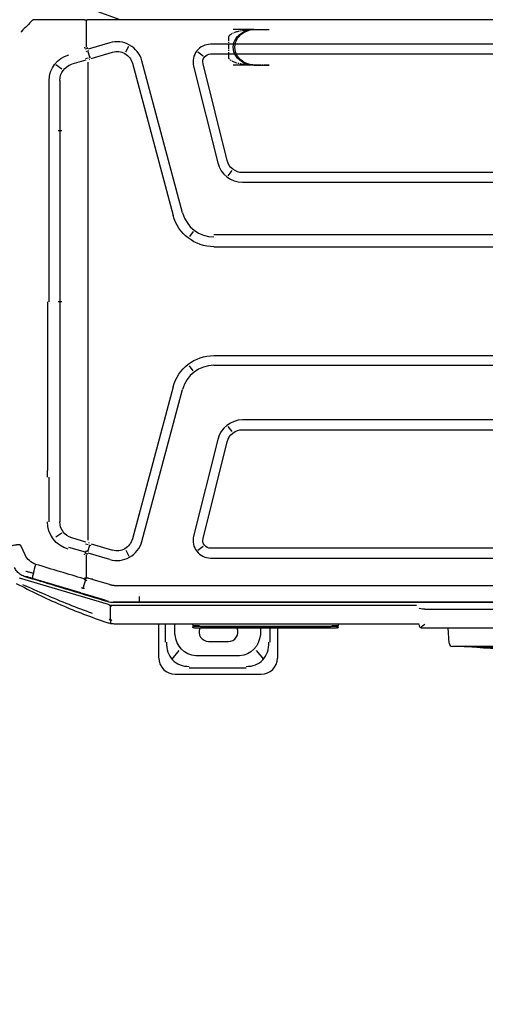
# Model space of a CAD drawing. Header units: millimetres. Extents: x -424979 to 718034, y -72486 to 344972.
# Tile 223 of 256: x 588255 to 588944, y 142422 to 143877. Entities that reach past the tile are written whole.
import ezdxf
from ezdxf.xclip import XClip

# ---------------------------------------------------------------- set-up
doc = ezdxf.new("R2010")
doc.units = ezdxf.units.MM
doc.header["$MEASUREMENT"] = 0
doc.header["$XCLIPFRAME"] = 0
doc.linetypes.add('CENTER', pattern=[0.508, 0.3175, -0.0635, 0.0635, -0.0635])
doc.layers.add('IS_KLIM_urządzenia', color=3, linetype='Continuous')
doc.layers.add('Rysunki i obrazki', color=7, linetype='Continuous')
doc.layers.add('SKAN - RZUT_7_0_Nr_pióra__1', color=7, linetype='Continuous', lineweight=13)
picture_1 = doc.add_image_def('image7.tif', size_in_pixel=(14115, 7016))

# ---------------------------------------------------------------- blocks, each defined once
blk = doc.blocks.new('Rysunek_7_7', base_point=(-247133.1, 120862.7))
at = {"layer": 'SKAN - RZUT_7_0_Nr_pióra__1', "color": 7, "lineweight": 13}
image = blk.add_image(picture_1, insert=(-306883.1, 91162.7), size_in_units=(119499.9, 59400), dxfattribs=at)
image.set_boundary_path([(-0.5, -0.5), (14114.5, 7015.5)])
blk = doc.blocks.new('G$CE471A013')
at = {"linetype": 'Continuous'}
for p, q in [((18.258, 36.025), (20.129, 36.699)), ((20.348, 36.02), (20.348, 34.339)), ((9.915, 35.441), (9.065, 35.441)), ((9.915, 35.441), (9.065, 35.441)), ((9.915, 35.441), (9.065, 35.441)), ((10.015, 35.441), (9.165, 35.441)), ((10.015, 35.441), (9.165, 35.441)), ((10.015, 35.441), (9.165, 35.441)), ((10.015, 35.441), (9.165, 35.441)), ((10.015, 35.441), (9.165, 35.441)), ((10.015, 35.441), (9.165, 35.441)), ((10.015, 35.441), (9.165, 35.441)), ((10.015, 35.441), (9.165, 35.441)), ((10.015, 35.441), (9.165, 35.441)), ((10.015, 35.441), (9.165, 35.441)), ((10.015, 35.441), (9.165, 35.441)), ((10.015, 35.441), (9.165, 35.441)), ((10.015, 35.441), (9.165, 35.441)), ((10.015, 35.441), (9.165, 35.441)), ((10.015, 35.441), (9.165, 35.441)), ((10.015, 35.441), (9.165, 35.441)), ((10.015, 35.441), (9.165, 35.441)), ((10.015, 35.441), (9.165, 35.441)), ((10.015, 35.441), (9.165, 35.441)), ((10.015, 35.441), (9.165, 35.441)), ((10.015, 35.441), (9.165, 35.441)), ((10.015, 35.441), (11.285, 35.441)), ((10.015, 35.441), (11.285, 35.441)), ((10.015, 35.441), (11.285, 35.441)), ((10.015, 35.441), (11.285, 35.441)), ((10.015, 35.441), (11.285, 35.441)), ((10.015, 35.441), (11.285, 35.441)), ((10.015, 35.441), (11.285, 35.441)), ((10.015, 35.441), (11.285, 35.441)), ((10.015, 35.441), (11.285, 35.441)), ((10.015, 35.441), (11.285, 35.441)), ((18.891, 34.614), (20.219, 34.22)), ((-55.564, 34.525), (12.681, 34.525)), ((13.463, 34.056), (13.147, 33.809)), ((17.908, 34.052), (17.713, 34.401)), ((20.03, 33.65), (18.72, 34.039)), ((20.116, 33.739), (20.246, 34.12)), ((20.343, 34.089), (20.3, 34.102)), ((12.681, 33.925), (-55.564, 33.925)), ((14.405, 24.142), (16.915, 33.508)), ((17.495, 33.353), (14.985, 23.986)), ((20.13, 33.616), (20.19, 33.593)), ((20.228, 29.549), (20.228, 33.418)), ((20.36, 33.54), (21.229, 33.292)), ((9.915, 33.241), (9.065, 33.241)), ((9.915, 33.241), (9.065, 33.241)), ((9.915, 33.241), (9.065, 33.241)), ((10.015, 33.241), (9.165, 33.241)), ((10.015, 33.241), (9.165, 33.241)), ((10.015, 33.241), (9.165, 33.241)), ((10.015, 33.241), (9.165, 33.241)), ((10.015, 33.241), (9.165, 33.241)), ((10.015, 33.241), (9.165, 33.241)), ((10.015, 33.241), (9.165, 33.241)), ((10.015, 33.241), (9.165, 33.241)), ((10.015, 33.241), (9.165, 33.241)), ((10.015, 33.241), (9.165, 33.241)), ((10.015, 33.241), (9.165, 33.241)), ((10.015, 33.241), (9.165, 33.241)), ((10.015, 33.241), (9.165, 33.241)), ((10.015, 33.241), (9.165, 33.241)), ((10.015, 33.241), (9.165, 33.241)), ((10.015, 33.241), (9.165, 33.241)), ((10.015, 33.241), (9.165, 33.241)), ((10.015, 33.241), (9.165, 33.241)), ((10.015, 33.241), (9.165, 33.241)), ((10.015, 33.241), (9.165, 33.241)), ((10.015, 33.241), (9.165, 33.241)), ((10.015, 33.241), (11.285, 33.241)), ((10.015, 33.241), (11.285, 33.241)), ((10.015, 33.241), (11.285, 33.241)), ((10.015, 33.241), (11.285, 33.241)), ((10.015, 33.241), (11.285, 33.241)), ((10.015, 33.241), (11.285, 33.241)), ((10.015, 33.241), (11.285, 33.241)), ((10.015, 33.241), (11.285, 33.241)), ((10.015, 33.241), (11.285, 33.241)), ((10.015, 33.241), (11.285, 33.241)), ((11.659, 27.368), (13.147, 33.329)), ((13.729, 33.184), (12.241, 27.223)), ((21.835, 32.988), (22.215, 33.248)), ((21.97, 32.296), (21.97, 29.549)), ((22.62, 29.549), (22.62, 32.296)), ((20.228, 7.87), (20.228, 29.549)), ((22.067, 29.212), (21.834, 29.212)), ((21.97, 29.549), (21.97, 29.212)), ((21.97, 29.212), (21.97, 18.659)), ((22.62, 29.212), (22.62, 29.549)), ((22.62, 18.659), (22.62, 29.212)), ((11.38, 26.745), (11.627, 26.429)), ((-53.591, 26.625), (10.708, 26.625)), ((10.708, 26.025), (-53.591, 26.025)), ((-21.491, 22.784), (12.474, 22.784)), ((13.745, 23.003), (13.989, 22.685)), ((12.474, 22.059), (-21.491, 22.059)), ((21.834, 18.659), (22.067, 18.659)), ((21.97, 18.659), (21.97, 7.87)), ((22.728, 18.659), (22.728, 8.288)), ((12.474, 15.359), (-21.391, 15.359)), ((12.474, 14.759), (-21.391, 14.759)), ((13.745, 14.416), (13.989, 14.734)), ((14.985, 13.432), (17.495, 4.066)), ((16.915, 3.911), (14.405, 13.277)), ((-53.591, 11.393), (10.708, 11.393)), ((11.627, 10.989), (11.38, 10.674)), ((10.708, 10.793), (-53.591, 10.793)), ((13.147, 4.09), (11.659, 10.051)), ((12.241, 10.196), (13.729, 4.235)), ((22.728, 7.87), (22.728, 8.288)), ((20.228, 4.001), (20.228, 7.87)), ((21.97, 7.87), (21.97, 5.123)), ((22.62, 5.123), (22.62, 7.87)), ((21.835, 4.431), (22.214, 4.171)), ((20.03, 3.769), (18.72, 3.38)), ((20.246, 3.3), (20.116, 3.679)), ((20.13, 3.803), (20.19, 3.826)), ((20.36, 3.878), (21.229, 4.126)), ((-55.564, 3.493), (12.681, 3.493)), ((13.147, 3.61), (13.463, 3.363)), ((17.908, 3.367), (17.713, 3.017)), ((18.891, 2.805), (20.219, 3.199)), ((20.338, 3.328), (20.411, 3.185)), ((20.348, 3.08), (20.348, 1.667)), ((20.392, 3.256), (21.42, 3.55)), ((24.108, 3.095), (24.351, 3.626)), ((12.681, 2.893), (-55.564, 2.893)), ((24.462, 1.683), (18.999, 0.047)), ((20.39, 1.544), (20.541, 1.025)), ((20.669, 0.74), (23.657, 1.639)), ((19.18, 0.289), (20.57, 0.711)), ((-61.567, 0.144), (18.685, 0.144)), ((-21.391, 0.184), (17.062, 0.184)), ((18.843, 0), (0, 0)), ((17.062, 0.179), (17.062, 0.514)), ((17.062, 0.184), (18.461, 0.184)), ((18.461, 0.184), (18.678, 0.184)), ((18.843, 0.155), (18.835, 0.19)), ((19.18, 0.289), (18.987, 0.23)), ((-0.517, -0.263), (-62.643, -0.263)), ((18.843, -0.06), (18.765, -0.06)), ((18.837, -0.941), (18.842, -0.037)), ((-0.15, -1.15), (-0.16, -1.15)), ((18.593, -1.15), (-0.15, -1.15)), ((4.824, -1.15), (4.822, -1.265)), ((13.768, -1.15), (13.77, -1.265)), ((14.876, -1.817), (14.876, -1.15)), ((15.473, -1.149), (15.473, -2.29)), ((15.865, -3.264), (15.865, -1.15)), ((-0.367, -1.413), (-63.178, -1.413)), ((-2.02, -2.359), (-1.953, -1.413)), ((-0.357, -1.413), (-0.367, -1.413)), ((4.822, -1.36), (4.822, -1.265)), ((5.221, -1.421), (13.371, -1.421)), ((5.221, -1.421), (5.221, -1.421)), ((13.37, -1.304), (5.222, -1.304)), ((5.321, -1.322), (5.321, -1.401)), ((5.323, -1.353), (5.324, -1.322)), ((5.523, -1.319), (13.069, -1.319)), ((5.523, -1.319), (5.523, -1.319)), ((5.523, -1.407), (13.07, -1.407)), ((8.565, -1.42), (8.565, -3.264)), ((9.009, -2.29), (9.009, -1.421)), ((9.606, -1.421), (9.606, -1.817)), ((13.268, -1.322), (13.269, -1.353)), ((13.268, -1.322), (13.269, -1.354)), ((13.271, -1.401), (13.271, -1.322)), ((13.371, -1.421), (13.371, -1.421)), ((13.77, -1.265), (13.77, -1.36)), ((12.803, -2.247), (11.603, -2.254)), ((-7.032, -2.545), (-2.219, -2.545)), ((9.875, -2.794), (9.43, -3.344)), ((15.052, -3.344), (14.608, -2.794)), ((10.899, -3.126), (13.583, -3.126)), ((13.993, -3.865), (10.489, -3.865)), ((14.865, -4.264), (9.565, -4.264))]:
    blk.add_line(p, q, dxfattribs=at)
at = {"linetype": 'CENTER'}
for p, q in [((10.065, 35.429), (9.065, 35.429)), ((11.565, 33.729), (11.565, 34.94)), ((9.065, 33.241), (10.065, 33.241))]:
    blk.add_line(p, q, dxfattribs=at)
at = {"linetype": 'Continuous', "extrusion": (0, 0, -1)}
for centre, radius, start, end in [((-18.441, 33.099), 1.58, 15, 106.52941), ((-12.681, 33.445), 1.08, 90, 194.01665), ((-10.708, 27.605), 1.58, 194.01661, 270), ((-12.474, 24.659), 2, 195, 270.00001), ((-12.474, 12.759), 2, 90.00001, 165), ((-10.708, 9.813), 1.58, 90, 165.98339), ((-12.681, 3.973), 1.08, 165.98335, 270), ((-18.441, 4.319), 1.58, 253.47059, 345), ((0.357, -1.213), 0.2, 180, 270), ((-11.599, -1.654), 0.6, 269.63839, 22.88407), ((-12.799, -1.654), 0.592, 156.80609, 269.63839), ((2.219, -2.345), 0.2, 184, 270), ((-9.565, -3.264), 1, 270, 0), ((-14.865, -3.264), 1, 180, 270)]:
    blk.add_arc(centre, radius, start, end, dxfattribs=at)
at = {"linetype": 'Continuous'}
for centre, radius, start, end in [((18.441, 33.099), 0.98, 73.47049, 165), ((12.681, 33.445), 0.48, 345.98334, 90), ((10.708, 27.605), 0.98, 270, 345.9834), ((12.474, 24.659), 2.6, 269.99999, 345), ((12.474, 12.759), 2.6, 15, 89.99999), ((10.708, 9.813), 0.98, 14.0166, 90), ((12.681, 3.973), 0.48, 270, 14.01666), ((18.441, 4.319), 0.98, 195, 286.52953)]:
    blk.add_arc(centre, radius, start, end, dxfattribs=at)
for centre, major_axis, ratio, start_param, end_param in [((9.915, 34.341), (-1.27, 0), 0.866025, 1.570796, 4.712389), ((9.915, 34.341), (-1.27, 0), 0.866025, 1.570796, 4.712389), ((9.915, 34.341), (-1.27, 0), 0.866025, 1.570796, 4.712389), ((10.015, 34.341), (1.27, 0), 0.866025, 4.712389, 7.853982), ((19.79, 32.783), (1.919, -0.564), 0.705879, 1.540462, 1.56897), ((20.143, 33.944), (1.913, -0.585), 0.178321, 1.484854, 1.57228), ((20.981, 32.296), (1.64, 0), 0.995519, 6.283185, 7.582721), ((20.924, 32.296), (1.046, 0), 0.995519, 6.283185, 7.558937), ((20.924, 5.123), (1.046, 0), 0.995519, 5.007433, 6.283185), ((20.964, 5.123), (1.764, 0), 0.995519, 4.991611, 6.283185), ((20.143, 3.474), (1.913, 0.585), 0.178321, 4.710906, 4.798331), ((19.789, 4.638), (1.893, 0.646), 0.706819, 4.712403, 4.740904), ((-0.517, -0.199), (0.36, 0), 0.176327, 4.712389, 6.279863), ((-0.517, -1.053), (-0.355, 0.355), 0.176327, 1.745329, 2.532861), ((5.222, -1.266), (-0.4, 0.001), 0.029834, 4.712454, 6.28325), ((5.221, -1.41), (0.4, 0), 0.029837, 2.648555, 2.751427), ((5.222, -1.316), (0.35, 0), 0.029833, 1.570796, 3.141593), ((5.221, -1.41), (0.349, 0), 0.029837, 3.880383, 4.712389), ((5.523, -1.326), (0.25, 0), 0.029816, 1.570796, 3.141593), ((5.273, -1.276), (-0.05, 0), 0.999555, 1.570796, 1.896281), ((5.521, -1.401), (0.2, 0), 0.0299, 3.129347, 4.723791), ((11.394, -1.255), (1.268, 1.569), 0.803018, 2.451291, 3.649699), ((13.069, -1.326), (0.25, 0), 0.029816, 0.323316, 1.570796), ((13.071, -1.401), (-0.2, 0), 0.0299, 1.564853, 3.144938), ((13.37, -1.266), (0.4, 0.001), 0.029834, 6.28312, 7.853917), ((13.37, -1.316), (0.35, 0), 0.029833, 0, 1.570796), ((13.371, -1.41), (0.349, 0), 0.029837, 4.712389, 5.911815), ((13.089, -1.255), (-1.268, 1.569), 0.803018, 2.633487, 3.831894)]:
    blk.add_ellipse(centre, major_axis=major_axis, ratio=ratio, start_param=start_param, end_param=end_param, dxfattribs=at)
at = {"linetype": 'CENTER'}
for centre, start_param, end_param in [((10.065, 34.94), 3.141593, 4.712389), ((10.065, 33.729), 1.570796, 3.141593)]:
    blk.add_ellipse(centre, major_axis=(-1.5, 0), ratio=0.325568, start_param=start_param, end_param=end_param, dxfattribs=at)
at = {"linetype": 'Continuous'}
for points, degree in [([(-21.491, 36.025), (-7.576, 36.025), (6.339, 36.025), (20.254, 36.025)], 3), ([(20.254, 36.025), (20.254, 36.025), (20.255, 36.025), (20.255, 36.025)], 3), ([(20.443, 36.025), (20.443, 36.025), (20.443, 36.025), (20.442, 36.025)], 3), ([(20.443, 36.025), (21.49, 36.027), (22.537, 36.029), (23.583, 36.031)], 3), ([(23.583, 36.031), (23.594, 36.031), (23.615, 36.026), (23.632, 36.015), (23.64, 36.008)], 3), ([(23.64, 36.008), (23.869, 35.779), (24.099, 35.549), (24.328, 35.32)], 3), ([(24.328, 35.32), (24.336, 35.313), (24.347, 35.296), (24.351, 35.275), (24.351, 35.265)], 3), ([(20.191, 34.136), (20.191, 34.137), (20.191, 34.137), (20.192, 34.137)], 3), ([(20.442, 34.339), (20.442, 34.317), (20.439, 34.295), (20.433, 34.274)], 3), ([(20.17, 33.72), (20.134, 33.733), (20.098, 33.746), (20.062, 33.757)], 3), ([(20.383, 33.645), (20.332, 33.66), (20.281, 33.677), (20.231, 33.696)], 3), ([(20.17, 3.699), (20.134, 3.685), (20.098, 3.673), (20.062, 3.662)], 3), ([(20.383, 3.774), (20.332, 3.759), (20.281, 3.742), (20.231, 3.722)], 3), ([(20.191, 3.282), (20.191, 3.282), (20.191, 3.282), (20.192, 3.282)], 3), ([(20.442, 3.08), (20.442, 3.101), (20.439, 3.123), (20.433, 3.144)], 3), ([(23.44, 2.5), (23.726, 2.594), (23.982, 2.821), (24.108, 3.095)], 3), ([(23.595, 1.965), (23.546, 2.14), (23.494, 2.319), (23.44, 2.5)], 3), ([(23.595, 1.965), (23.595, 1.965)], 1), ([(20.254, 1.663), (20.255, 1.664), (20.256, 1.664), (20.257, 1.664)], 3), ([(20.401, 1.551), (20.376, 1.585), (20.36, 1.625), (20.352, 1.667)], 3), ([(20.47, 1.601), (20.475, 1.606), (20.482, 1.609), (20.489, 1.611)], 3), ([(23.653, 1.633), (23.793, 1.675), (23.933, 1.717), (24.072, 1.758)], 3), ([(-21.391, 1.188), (-8.082, 1.188), (5.228, 1.188), (18.538, 1.188)], 3), ([(20.457, 1.02), (20.464, 1.019), (20.471, 1.018), (20.477, 1.017)], 3), ([(20.666, 0.733), (20.634, 0.724), (20.603, 0.715), (20.572, 0.705)], 3), ([(20.608, 1.056), (20.613, 1.061), (20.618, 1.066), (20.623, 1.07)], 3), ([(-32.037, -2.832), (-22.479, -2.794), (-12.921, -2.706), (-3.364, -2.546)], 3), ([(-7.585, -2.858), (-6.064, -2.768), (-4.543, -2.669), (-3.024, -2.559)], 3), ([(-2.956, -2.552), (-3.001, -2.555), (-3.046, -2.558), (-3.091, -2.561)], 3), ([(-2.956, -2.553), (-3.001, -2.556), (-3.046, -2.559), (-3.091, -2.562)], 3), ([(-2.956, -2.553), (-3.001, -2.556), (-3.046, -2.559), (-3.091, -2.562)], 3), ([(-2.956, -2.554), (-3.001, -2.557), (-3.046, -2.56), (-3.091, -2.563)], 3), ([(-3.09, -2.557), (-3.045, -2.554), (-3, -2.552), (-2.955, -2.549)], 3), ([(-2.955, -2.549), (-3, -2.552), (-3.045, -2.554), (-3.09, -2.557)], 3), ([(-2.957, -2.549), (-3.001, -2.551), (-3.045, -2.553), (-3.089, -2.555)], 3), ([(-2.932, -2.554), (-2.977, -2.557), (-3.022, -2.56), (-3.067, -2.564)], 3), ([(-3.024, -2.56), (-3.024, -2.56), (-3.024, -2.56)], 2), ([(-3.023, -2.559), (-3.023, -2.559), (-3.023, -2.559)], 2), ([(-3.022, -2.55), (-3.022, -2.55), (-3.022, -2.55)], 2)]:
    blk.add_open_spline(points, degree=degree, dxfattribs=at)
for points, knots in [([(20.442, 36.025), (20.408, 36.022), (20.346, 36.017), (20.283, 36.023), (20.255, 36.025)], [0, 0, 0, 0, 0.543839, 1, 1, 1, 1]), ([(20.26, 34.328), (20.261, 34.329), (20.261, 34.329), (20.261, 34.33), (20.261, 34.331), (20.26, 34.332), (20.26, 34.333), (20.258, 34.336), (20.256, 34.337), (20.254, 34.339)], [0, 0, 0, 0, 0.093535, 0.093535, 0.207433, 0.207433, 0.397418, 0.397418, 1, 1, 1, 1]), ([(24.351, 3.626), (24.358, 3.639), (24.371, 3.665), (24.403, 3.697), (24.445, 3.71), (24.502, 3.713), (24.559, 3.708), (24.616, 3.7), (24.7, 3.687), (24.796, 3.67), (24.905, 3.649), (24.959, 3.639), (24.986, 3.634)], [0, 0, 0, 0, 0.063445, 0.125642, 0.187788, 0.250693, 0.375623, 0.438172, 0.500645, 0.750303, 0.875197, 1, 1, 1, 1]), ([(20.26, 3.09), (20.261, 3.09), (20.261, 3.09), (20.261, 3.089), (20.261, 3.088), (20.26, 3.087), (20.26, 3.086), (20.258, 3.083), (20.256, 3.081), (20.254, 3.08)], [0, 0, 0, 0, 0.093535, 0.093535, 0.207433, 0.207433, 0.397418, 0.397418, 1, 1, 1, 1]), ([(20.489, 1.611), (20.971, 1.756), (21.453, 1.901), (22.437, 2.197), (22.938, 2.349), (23.44, 2.5)], [0, 0, 0, 0, 0.489998, 0.489998, 1, 1, 1, 1]), ([(24.053, 2.088), (24.047, 2.086), (24.042, 2.084), (23.966, 2.059), (23.896, 2.037), (23.753, 1.999), (23.681, 1.982), (23.604, 1.967), (23.599, 1.966), (23.595, 1.965)], [0, 0, 0, 0, 0.036866, 0.036866, 0.504384, 0.504384, 0.969691, 0.969691, 1, 1, 1, 1]), ([(23.595, 1.965), (23.608, 1.918), (23.619, 1.872), (23.638, 1.791), (23.646, 1.754), (23.656, 1.694), (23.658, 1.671), (23.658, 1.644), (23.657, 1.637), (23.654, 1.633), (23.653, 1.633), (23.653, 1.633)], [0, 0, 0, 0, 0.2609, 0.2609, 0.5218, 0.5218, 0.782701, 0.782701, 0.970671, 0.970671, 1, 1, 1, 1]), ([(24.093, 1.733), (24.14, 1.75), (24.235, 1.782), (24.368, 1.857), (24.492, 1.949), (24.601, 2.059), (24.693, 2.182), (24.739, 2.272), (24.762, 2.317)], [0, 0, 0, 0, 0.163038, 0.329712, 0.498444, 0.667536, 0.835268, 1, 1, 1, 1]), ([(18.828, 1.231), (18.924, 1.26), (19.117, 1.319), (19.406, 1.406), (19.695, 1.494), (19.887, 1.552), (20.022, 1.593), (20.061, 1.605), (20.151, 1.632), (20.202, 1.648), (20.254, 1.663)], [0, 0, 0, 0, 0.202609, 0.405217, 0.607826, 0.810435, 0.810435, 0.891478, 0.891478, 1, 1, 1, 1]), ([(18.998, 0.19), (19.049, 0.206), (19.1, 0.221), (19.355, 0.299), (19.56, 0.361), (20.58, 0.67), (21.397, 0.918), (22.84, 1.355), (23.466, 1.544), (24.093, 1.733)], [0, 0, 0, 0, 0.030057, 0.030057, 0.150285, 0.150285, 0.631198, 0.631198, 1, 1, 1, 1]), ([(24.652, 1.333), (23.757, 0.857), (22.843, 0.417), (20.981, -0.385), (20.032, -0.748), (19.071, -1.072)], [0, 0, 0, 0, 0.5, 0.5, 1, 1, 1, 1]), ([(19.959, -0.521), (20.442, -0.347), (20.922, -0.165), (22.359, 0.408), (23.304, 0.825), (24.247, 1.248), (24.247, 1.248), (24.247, 1.248)], [0, 0, 0, 0, 0.332003, 0.332003, 0.999956, 0.999956, 1, 1, 1, 1]), ([(20.442, 1.671), (20.419, 1.669), (20.358, 1.667), (20.296, 1.665), (20.257, 1.664)], [0, 0, 0, 0, 0.371371, 1, 1, 1, 1]), ([(20.47, 1.601), (20.444, 1.582), (20.394, 1.545), (20.34, 1.513), (20.313, 1.497)], [0, 0, 0, 0, 0.499901, 1, 1, 1, 1]), ([(20.477, 1.017), (20.483, 1.016), (20.495, 1.015), (20.518, 1.019), (20.546, 1.026), (20.579, 1.037), (20.599, 1.05), (20.608, 1.056)], [0, 0, 0, 0, 0.124243, 0.250099, 0.500246, 0.750314, 1, 1, 1, 1]), ([(18.685, 0.144), (18.738, 0.146), (18.844, 0.15), (18.947, 0.177), (18.998, 0.19)], [0, 0, 0, 0, 0.501074, 1, 1, 1, 1]), ([(18.999, 0.047), (18.96, 0.034), (18.923, 0.018), (18.872, -0.014), (18.856, -0.025), (18.844, -0.047), (18.843, -0.053), (18.843, -0.06)], [0, 0, 0, 0, 0.616187, 0.616187, 0.899223, 0.899223, 1, 1, 1, 1]), ([(18.843, -1.129), (18.769, -1.142), (18.694, -1.148), (18.612, -1.15), (18.605, -1.15), (18.597, -1.15), (18.596, -1.15), (18.594, -1.15), (18.594, -1.15), (18.593, -1.15)], [0, 0, 0, 0, 0.895051, 0.895051, 0.981123, 0.981123, 0.990548, 0.990548, 1, 1, 1, 1]), ([(18.814, -0.941), (18.795, -0.932), (18.775, -0.923), (18.755, -0.914), (18.755, -0.913), (18.754, -0.913)], [0, 0, 0, 0, 0.963467, 0.963467, 1, 1, 1, 1]), ([(18.814, -0.941), (18.817, -0.942), (18.821, -0.943), (18.827, -0.943), (18.831, -0.943), (18.839, -0.941), (18.843, -0.939), (18.849, -0.935), (18.851, -0.934), (18.853, -0.932)], [0, 0, 0, 0, 0.246944, 0.246944, 0.491708, 0.491708, 0.827112, 0.827112, 1, 1, 1, 1]), ([(18.836, -1.092), (18.835, -1.091), (18.835, -1.09), (18.834, -1.066), (18.832, -1.037), (18.831, -0.986), (18.831, -0.964), (18.833, -0.942)], [0, 0, 0, 0, 0.037359, 0.037359, 0.637819, 0.637819, 1, 1, 1, 1]), ([(19.071, -1.072), (19.07, -1.072), (19.069, -1.072), (19.062, -1.075), (19.056, -1.077), (19.016, -1.089), (18.982, -1.099), (18.913, -1.116), (18.878, -1.123), (18.843, -1.129)], [0, 0, 0, 0, 0.010318, 0.010318, 0.093061, 0.093061, 0.548137, 0.548137, 1, 1, 1, 1]), ([(18.92, -0.879), (18.92, -0.879), (18.919, -0.88), (18.897, -0.898), (18.875, -0.915), (18.853, -0.932)], [0, 0, 0, 0, 0.029461, 0.029461, 1, 1, 1, 1]), ([(4.822, -1.36), (4.822, -1.367), (4.824, -1.378), (4.832, -1.392), (4.842, -1.401), (4.85, -1.406), (4.857, -1.409), (4.865, -1.411), (4.88, -1.413), (4.904, -1.415), (4.947, -1.417), (4.966, -1.417)], [0, 0, 0, 0, 0.065305, 0.116297, 0.160097, 0.198956, 0.23575, 0.282457, 0.373365, 0.758577, 1, 1, 1, 1]), ([(13.302, -1.324), (13.302, -1.324), (13.306, -1.324), (13.308, -1.324), (13.307, -1.324)], [0, 0, 0, 0, 0.175946, 1, 1, 1, 1]), ([(13.696, -1.414), (13.705, -1.415), (13.72, -1.413), (13.736, -1.409), (13.748, -1.403), (13.759, -1.393), (13.768, -1.378), (13.77, -1.367), (13.77, -1.36)], [0, 0, 0, 0, 0.498479, 0.626522, 0.703686, 0.792587, 0.893399, 1, 1, 1, 1]), ([(10.489, -3.778), (10.082, -3.791), (9.715, -3.648), (9.211, -3.111), (9.077, -2.721), (9.09, -2.29)], [0, 0, 0, 0, 0.5, 0.5, 1, 1, 1, 1]), ([(15.392, -2.29), (15.406, -2.721), (15.272, -3.111), (14.768, -3.648), (14.4, -3.791), (13.993, -3.778)], [0, 0, 0, 0, 0.5, 0.5, 1, 1, 1, 1]), ([(-32.037, -3.058), (-27.137, -3.025), (-22.236, -2.966), (-12.557, -2.796), (-7.778, -2.688), (-3, -2.544)], [0, 0, 0, 0, 0.506209, 0.506209, 1, 1, 1, 1]), ([(-32.037, -3.111), (-27.136, -3.076), (-22.236, -3.01), (-12.557, -2.824), (-7.778, -2.704), (-3, -2.545)], [0, 0, 0, 0, 0.506209, 0.506209, 1, 1, 1, 1]), ([(-32.037, -3.261), (-27.136, -3.218), (-22.236, -3.138), (-12.541, -2.903), (-7.747, -2.75), (-2.955, -2.546)], [0, 0, 0, 0, 0.505409, 0.505409, 1, 1, 1, 1]), ([(-32.037, -2.947), (-29.204, -2.932), (-26.371, -2.91), (-20.706, -2.851), (-17.873, -2.816), (-12.207, -2.73), (-9.375, -2.68), (-5.408, -2.597), (-4.274, -2.572), (-3.139, -2.546)], [0, 0, 0, 0, 0.294057, 0.294057, 0.58814, 0.58814, 0.882227, 0.882227, 1, 1, 1, 1]), ([(-32.037, -2.713), (-29.215, -2.706), (-26.392, -2.696), (-22.159, -2.677), (-20.748, -2.67), (-16.514, -2.647), (-13.692, -2.629), (-8.513, -2.59), (-6.157, -2.569), (-3.8, -2.546)], [0, 0, 0, 0, 0.299848, 0.299848, 0.449777, 0.449777, 0.749636, 0.749636, 1, 1, 1, 1]), ([(-3.791, -2.546), (-6.037, -2.568), (-8.284, -2.587), (-11.862, -2.614), (-13.194, -2.623), (-17.191, -2.65), (-19.855, -2.664), (-25.184, -2.689), (-27.848, -2.699), (-31.021, -2.707), (-31.529, -2.709), (-32.037, -2.71)], [0, 0, 0, 0, 0.238571, 0.238571, 0.380065, 0.380065, 0.663055, 0.663055, 0.946044, 0.946044, 1, 1, 1, 1]), ([(-3.18, -2.547), (-5.72, -2.605), (-8.26, -2.657), (-13.555, -2.751), (-16.31, -2.792), (-21.82, -2.862), (-24.575, -2.891), (-28.899, -2.926), (-30.468, -2.936), (-32.037, -2.945)], [0, 0, 0, 0, 0.264103, 0.264103, 0.550513, 0.550513, 0.836923, 0.836923, 1, 1, 1, 1]), ([(-3.573, -2.547), (-6.607, -2.586), (-9.641, -2.62), (-14.365, -2.664), (-16.055, -2.679), (-21.125, -2.718), (-24.504, -2.739), (-29.268, -2.76), (-30.653, -2.765), (-32.037, -2.77)], [0, 0, 0, 0, 0.319801, 0.319801, 0.497905, 0.497905, 0.854114, 0.854114, 1, 1, 1, 1]), ([(-32.037, -3.39), (-27.135, -3.345), (-22.234, -3.252), (-12.541, -2.975), (-7.748, -2.793), (-2.959, -2.549)], [0, 0, 0, 0, 0.505465, 0.505465, 1, 1, 1, 1]), ([(-2.968, -2.549), (-7.755, -2.779), (-12.544, -2.951), (-22.235, -3.214), (-27.136, -3.303), (-32.037, -3.348)], [0, 0, 0, 0, 0.494375, 0.494375, 1, 1, 1, 1]), ([(-32.037, -3.463), (-27.135, -3.418), (-22.234, -3.319), (-12.539, -3.019), (-7.745, -2.82), (-2.955, -2.55)], [0, 0, 0, 0, 0.505401, 0.505401, 1, 1, 1, 1]), ([(-2.955, -2.55), (-7.745, -2.819), (-12.539, -3.018), (-22.234, -3.318), (-27.135, -3.416), (-32.037, -3.462)], [0, 0, 0, 0, 0.494599, 0.494599, 1, 1, 1, 1]), ([(-32.037, -3.306), (-27.136, -3.263), (-22.235, -3.177), (-12.563, -2.928), (-7.792, -2.766), (-3.023, -2.55)], [0, 0, 0, 0, 0.506586, 0.506586, 1, 1, 1, 1]), ([(-2.956, -2.551), (-7.745, -2.844), (-12.538, -3.059), (-22.233, -3.378), (-27.134, -3.481), (-32.037, -3.525)], [0, 0, 0, 0, 0.494599, 0.494599, 1, 1, 1, 1]), ([(-32.037, -3.496), (-27.135, -3.451), (-22.233, -3.35), (-12.538, -3.04), (-7.745, -2.832), (-2.956, -2.551)], [0, 0, 0, 0, 0.505401, 0.505401, 1, 1, 1, 1]), ([(-2.956, -2.551), (-7.745, -2.832), (-12.538, -3.039), (-22.233, -3.349), (-27.135, -3.45), (-32.037, -3.494)], [0, 0, 0, 0, 0.494599, 0.494599, 1, 1, 1, 1]), ([(-32.037, -3.213), (-27.136, -3.173), (-22.236, -3.097), (-12.586, -2.878), (-7.837, -2.737), (-3.09, -2.551)], [0, 0, 0, 0, 0.507767, 0.507767, 1, 1, 1, 1]), ([(-3.09, -2.551), (-7.837, -2.736), (-12.586, -2.877), (-22.236, -3.095), (-27.136, -3.17), (-32.037, -3.211)], [0, 0, 0, 0, 0.492233, 0.492233, 1, 1, 1, 1]), ([(-32.037, -3.553), (-27.134, -3.512), (-22.232, -3.407), (-12.537, -3.079), (-7.744, -2.856), (-2.956, -2.552)], [0, 0, 0, 0, 0.505401, 0.505401, 1, 1, 1, 1]), ([(-32.037, -3.526), (-27.134, -3.483), (-22.233, -3.38), (-12.538, -3.06), (-7.745, -2.845), (-2.956, -2.552)], [0, 0, 0, 0, 0.505401, 0.505401, 1, 1, 1, 1]), ([(-3.09, -2.552), (-7.837, -2.752), (-12.586, -2.903), (-22.235, -3.136), (-27.136, -3.216), (-32.037, -3.259)], [0, 0, 0, 0, 0.492233, 0.492233, 1, 1, 1, 1]), ([(-32.037, -3.6), (-27.134, -3.563), (-22.232, -3.457), (-12.536, -3.114), (-7.744, -2.879), (-2.956, -2.553)], [0, 0, 0, 0, 0.505401, 0.505401, 1, 1, 1, 1]), ([(-32.037, -3.578), (-27.134, -3.538), (-22.232, -3.433), (-12.537, -3.097), (-7.744, -2.868), (-2.956, -2.553)], [0, 0, 0, 0, 0.505401, 0.505401, 1, 1, 1, 1]), ([(-32.037, -3.619), (-27.134, -3.585), (-22.231, -3.48), (-12.536, -3.13), (-7.743, -2.889), (-2.956, -2.554)], [0, 0, 0, 0, 0.505401, 0.505401, 1, 1, 1, 1]), ([(-32.037, -3.349), (-27.136, -3.305), (-22.235, -3.215), (-12.58, -2.953), (-7.826, -2.782), (-3.074, -2.554)], [0, 0, 0, 0, 0.507485, 0.507485, 1, 1, 1, 1]), ([(-14.972, -3.306), (-14.541, -3.287), (-12.888, -3.21), (-8.993, -3.004), (-5.532, -2.766), (-3.295, -2.585)], [0, 0, 0, 0, 0.110637, 0.424462, 1, 1, 1, 1]), ([(-9.673, -2.62), (-8.285, -2.605), (-6.897, -2.589), (-4.826, -2.563), (-4.143, -2.554), (-3.459, -2.545)], [0, 0, 0, 0, 0.670073, 0.670073, 1, 1, 1, 1])]:
    blk.add_open_spline(points, degree=3, knots=knots, dxfattribs=at)
blk.add_rational_spline([(18.538, 1.188), (18.636, 1.188), (18.734, 1.202), (18.828, 1.231)], [1, 0.992787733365, 0.992787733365, 1], degree=3, dxfattribs=at)

msp = doc.modelspace()

# ---------------------------------------------------------------- block references
at = {"layer": 'IS_KLIM_urządzenia', "xscale": -24, "yscale": 24, "zscale": 24}
msp.add_blockref('G$CE471A013', (588842, 143012.2), dxfattribs=at)
at = {"layer": 'Rysunki i obrazki', "color": 151, "linetype": 'Continuous', "lineweight": 20, "true_color": 0x80c2ff}
ref = msp.add_blockref('Rysunek_7_7', (578150.8, 164030.1), dxfattribs=at)
XClip(ref).set_block_clipping_path([(-306883.0907464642, 91162.6626359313), (-187383.1463020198, 150562.679302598)])

doc.saveas('drawing.dxf')
